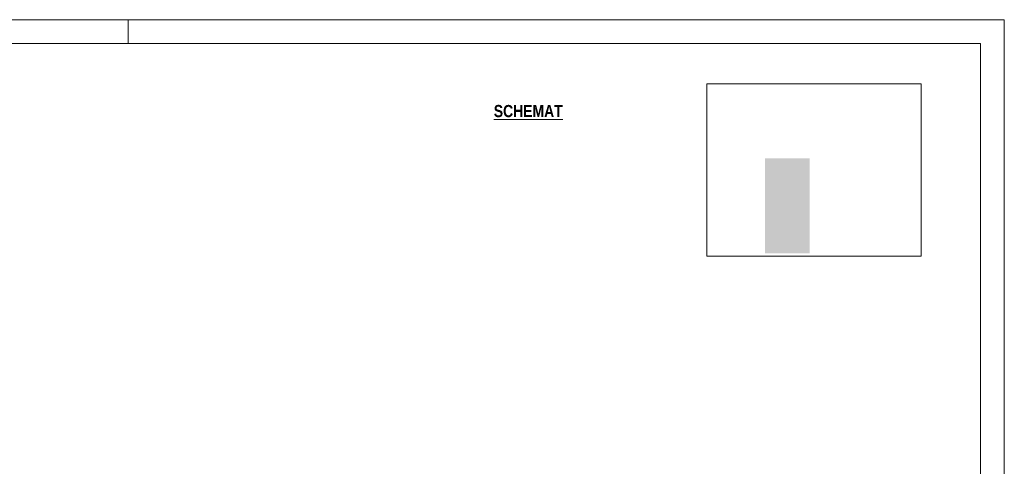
# Paper-space layout 'AP-09 STREFY POŻAROWE I EWAKUACJA - PIĘTRO 7' of a CAD drawing. Header units: millimetres. Extents: x 0 to 594, y 0 to 450.
# Tile 14 of 14: x 392 to 594, y 358 to 450. Entities that reach past the tile are written whole.
import ezdxf

# ---------------------------------------------------------------- set-up
doc = ezdxf.new("R2010")
doc.units = ezdxf.units.MM
doc.header["$MEASUREMENT"] = 0
doc.header["$XCLIPFRAME"] = 0
doc.layers.add('A_Arkusz_Nr_pióra__1', color=7, linetype='Continuous', lineweight=20)
doc.layers.add('A_niewidoczne_Nr_pióra__1', color=7, linetype='Continuous', lineweight=20)
doc.layers.add('A_Arkusz_Nr_pióra__237', color=7, linetype='Continuous', lineweight=5, true_color=0x343434)
doc.layers.add('A_ppoż proj_Nr_pióra__6', color=7, linetype='Continuous', lineweight=13, true_color=0x9f9fff)
doc.styles.add('STYL_AUTOMATYCZNY_5', font='ARIALN.TTF')
picture_1 = doc.add_image_def('image1.png', size_in_pixel=(341, 274))

psp = doc.layouts.new('AP-09 STREFY POŻAROWE I EWAKUACJA - PIĘTRO 7')

# ---------------------------------------------------------------- hatches: boundary and pattern name
at = {"layer": 'A_ppoż proj_Nr_pióra__6', "linetype": 'Continuous', "lineweight": 0, "true_color": 0x27273f}
psp.add_hatch(color=179, dxfattribs=at).paths.add_polyline_path([(544.85, 421.51), (554.02, 421.51), (554.02, 402), (544.85, 402)])

# ---------------------------------------------------------------- linework, layer by layer
at = {"layer": 'A_Arkusz_Nr_pióra__1', "color": 7, "linetype": 'Continuous', "lineweight": 20}
for q in [(29.9, 445.1), (589.1, 4.9)]:
    psp.add_line((589.1, 445.1), q, dxfattribs=at)
at = {"layer": 'A_Arkusz_Nr_pióra__1', "color": 7, "linetype": 'Continuous', "lineweight": 20, "flags": 128}
psp.add_lwpolyline([(0, 450), (594, 450), (594, 0), (0, 0)], close=True, dxfattribs=at)
at = {"layer": 'A_Arkusz_Nr_pióra__237', "color": 250, "linetype": 'Continuous', "lineweight": 5, "true_color": 0x343434}
psp.add_line((414, 445.1), (414, 450), dxfattribs=at)

# ---------------------------------------------------------------- texts
at = {"layer": 'A_niewidoczne_Nr_pióra__1', "color": 7, "linetype": 'Continuous', "lineweight": 20, "insert": (489.1, 431.2), "char_height": 2.5, "attachment_point": 4, "style": 'STYL_AUTOMATYCZNY_5'}
psp.add_mtext('\\A1;{\\pql;\\fArial Narrow|b1|i0|c238|p0;\\L\\W1.000000;\\LSCHEMAT}', dxfattribs=at)

# ---------------------------------------------------------------- pictures from other files: only their frames are drawn
at = {"linetype": 'Continuous', "lineweight": 0}
image = psp.add_image(picture_1, insert=(532.88, 401.38), size_in_units=(44.06, 35.4), dxfattribs=at)
image.set_boundary_path([(-0.5, -0.5), (340.5, 273.5)])

doc.saveas('drawing.dxf')
